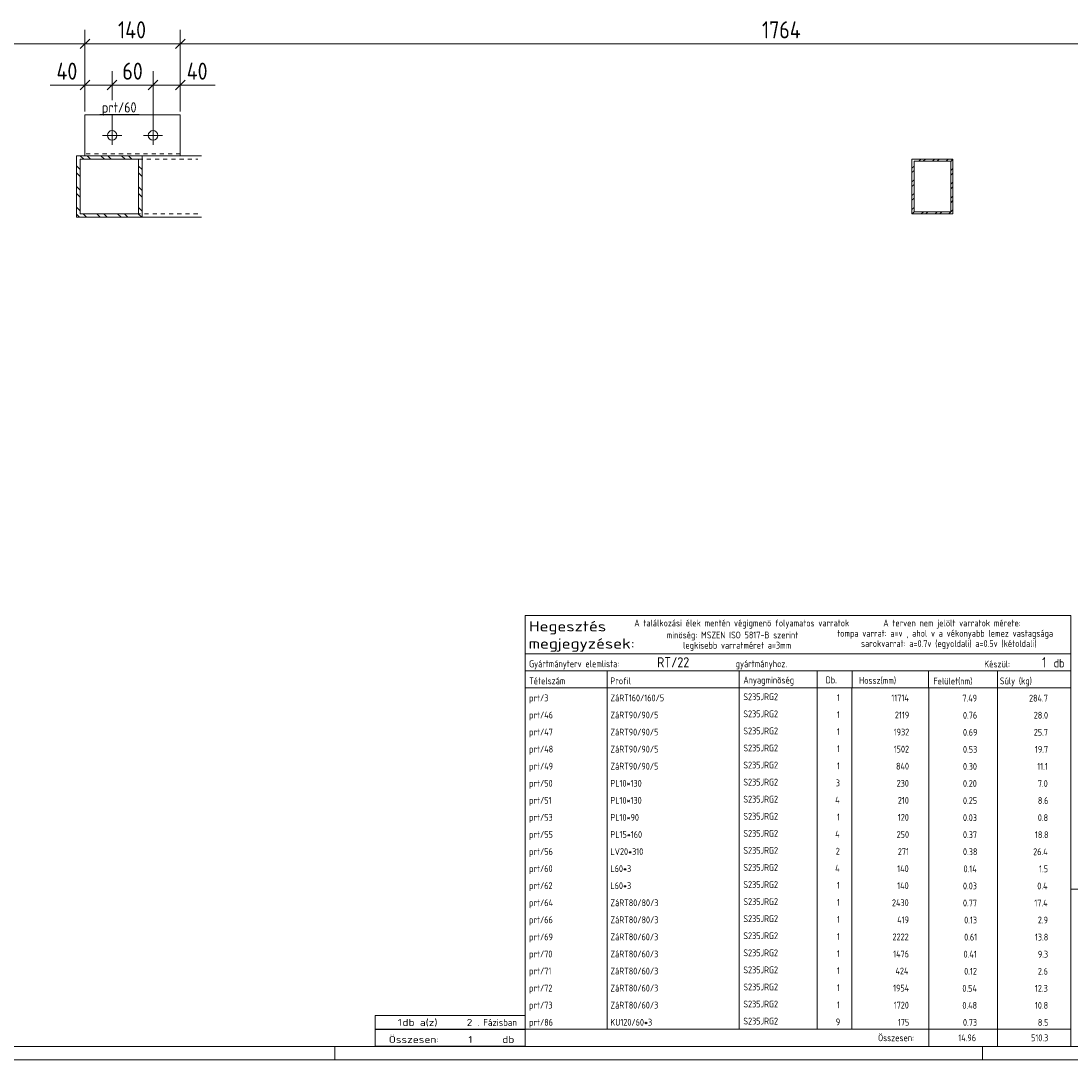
# Model space of a CAD drawing. Header units: millimetres. Extents: x 1 to 1188, y 1 to 840.
# Tile 4 of 6: x 716 to 1024, y 1 to 306. Entities that reach past the tile are written whole.
import ezdxf

# ---------------------------------------------------------------- set-up
doc = ezdxf.new("R2010")
doc.units = ezdxf.units.MM
doc.header["$LTSCALE"] = 0.6
doc.linetypes.add('XKITLINE00', pattern=[0])
doc.linetypes.add('XKITLINE02', pattern=[4, 2, -2])
for name, color, linetype, lineweight in [('Bolt', 7, 'Continuous', 0), ('DrawingSheet', 5, 'Continuous', 0), ('OtherObjectType', 1, 'Continuous', 0), ('Part', 2, 'Continuous', 0), ('PartMark', 3, 'Continuous', 0), ('Z-DIMENSIONS', 1, 'Continuous', 0)]:
    doc.layers.add(name, color=color, linetype=linetype, lineweight=lineweight)
doc.styles.add('ISOCPEUR', font='ISOCPEUR.TTF')

msp = doc.modelspace()

# ---------------------------------------------------------------- linework, layer by layer
at = {"layer": 'Bolt', "color": 3, "linetype": 'XKITLINE00', "lineweight": 0}
for p, q in [((742.71, 269.19), (742.71, 274.79)), ((754.71, 269.19), (754.71, 274.79)), ((745.51, 271.99), (739.91, 271.99)), ((757.51, 271.99), (751.91, 271.99))]:
    msp.add_line(p, q, dxfattribs=at)
for centre in [(742.71, 271.99), (754.71, 271.99)]:
    msp.add_circle(centre, 1.4, dxfattribs=at)
at = {"layer": 'DrawingSheet', "color": 3, "linetype": 'XKITLINE00', "lineweight": 0}
msp.add_line((5, 5), (1184, 5), dxfattribs=at)
at = {"layer": 'DrawingSheet', "color": 2, "linetype": 'XKITLINE00', "lineweight": 0}
for p, q in [((808, 1), (808, 5)), ((998, 1), (998, 5)), ((1, 1), (1188, 1))]:
    msp.add_line(p, q, dxfattribs=at)
at = {"layer": 'OtherObjectType', "color": 7, "linetype": 'XKITLINE00', "lineweight": 0}
for p, q in [((863.84, 120.06), (863.84, 131.31)), ((863.84, 131.31), (1023.84, 131.31)), ((1023.84, 131.31), (1023.84, 120.06)), ((863.84, 120.06), (1023.84, 120.06)), ((863.84, 120.06), (1023.84, 120.06)), ((863.84, 120.06), (863.84, 115.06)), ((1023.84, 120.06), (1023.84, 115.06)), ((863.84, 115.06), (1023.84, 115.06)), ((863.84, 115.06), (863.84, 110.06)), ((887.84, 115.06), (887.84, 110.06)), ((926.61, 110.06), (926.61, 115.06)), ((949.5, 115.06), (949.5, 110.06)), ((959.7, 115.06), (959.7, 110.18)), ((982.15, 115.06), (982.15, 110.06)), ((1002.33, 115.06), (1002.33, 110.06)), ((1023.84, 115.06), (1023.84, 110.06)), ((863.84, 110.06), (1023.84, 110.06)), ((863.84, 110.06), (863.84, 105.06)), ((887.84, 110.06), (887.84, 105.06)), ((926.61, 105.06), (926.61, 110.06)), ((949.5, 110.06), (949.5, 105.06)), ((959.67, 110.05), (959.67, 105.05)), ((982.18, 110.06), (982.18, 105.06)), ((1002.33, 110.06), (1002.33, 105.06)), ((1023.84, 110.06), (1023.84, 105.06)), ((863.84, 105.05), (863.84, 100.05)), ((887.84, 105.05), (887.84, 100.05)), ((926.61, 100.05), (926.61, 105.05)), ((949.5, 105.05), (949.5, 100.05)), ((959.67, 105.05), (959.67, 100.05)), ((982.18, 105.05), (982.18, 100.05)), ((1002.33, 105.05), (1002.33, 100.05)), ((1023.84, 105.05), (1023.84, 100.05)), ((863.84, 100.05), (863.84, 95.05)), ((887.84, 100.05), (887.84, 95.05)), ((926.61, 95.05), (926.61, 100.05)), ((949.5, 100.05), (949.5, 95.05)), ((959.67, 100.05), (959.67, 95.05)), ((982.18, 100.05), (982.18, 95.05)), ((1002.33, 100.05), (1002.33, 95.05)), ((1023.84, 100.05), (1023.84, 95.05)), ((863.84, 95.05), (863.84, 90.05)), ((887.84, 95.05), (887.84, 90.05)), ((926.61, 90.05), (926.61, 95.05)), ((949.5, 95.05), (949.5, 90.05)), ((959.67, 95.05), (959.67, 90.05)), ((982.18, 95.05), (982.18, 90.05)), ((1002.33, 95.05), (1002.33, 90.05)), ((1023.84, 95.05), (1023.84, 90.05)), ((863.84, 90.05), (863.84, 85.05)), ((887.84, 90.05), (887.84, 85.05)), ((926.61, 85.05), (926.61, 90.05)), ((949.5, 90.05), (949.5, 85.05)), ((959.67, 90.04), (959.67, 85.04)), ((982.18, 90.05), (982.18, 85.05)), ((1002.33, 90.05), (1002.33, 85.05)), ((1023.84, 90.05), (1023.84, 85.05)), ((863.84, 85.04), (863.84, 80.04)), ((887.84, 85.04), (887.84, 80.04)), ((926.61, 80.04), (926.61, 85.04)), ((949.5, 85.04), (949.5, 80.04)), ((959.67, 85.04), (959.67, 80.04)), ((982.18, 85.04), (982.18, 80.04)), ((1002.33, 85.04), (1002.33, 80.04)), ((1023.84, 85.04), (1023.84, 80.04)), ((863.84, 80.04), (863.84, 75.04)), ((887.84, 80.04), (887.84, 75.04)), ((926.61, 75.04), (926.61, 80.04)), ((949.5, 80.04), (949.5, 75.04)), ((959.67, 80.04), (959.67, 75.04)), ((982.18, 80.04), (982.18, 75.04)), ((1002.33, 80.04), (1002.33, 75.04)), ((1023.84, 80.04), (1023.84, 75.04)), ((863.84, 75.04), (863.84, 70.04)), ((887.84, 75.04), (887.84, 70.04)), ((926.61, 70.04), (926.61, 75.04)), ((949.5, 75.04), (949.5, 70.04)), ((959.67, 75.03), (959.67, 70.03)), ((982.18, 75.04), (982.18, 70.04)), ((1002.33, 75.04), (1002.33, 70.04)), ((1023.84, 75.04), (1023.84, 70.04)), ((863.84, 70.03), (863.84, 65.03)), ((887.84, 70.03), (887.84, 65.03)), ((926.61, 65.03), (926.61, 70.03)), ((949.5, 70.03), (949.5, 65.03)), ((959.67, 70.03), (959.67, 65.03)), ((982.18, 70.03), (982.18, 65.03)), ((1002.33, 70.03), (1002.33, 65.03)), ((1023.84, 70.03), (1023.84, 65.03)), ((863.84, 65.03), (863.84, 60.03)), ((887.84, 65.03), (887.84, 60.03)), ((926.61, 60.03), (926.61, 65.03)), ((949.5, 65.03), (949.5, 60.03)), ((959.67, 65.03), (959.67, 60.03)), ((982.18, 65.03), (982.18, 60.03)), ((1002.33, 65.03), (1002.33, 60.03)), ((1023.84, 65.03), (1023.84, 60.03)), ((863.84, 60.03), (863.84, 55.03)), ((887.84, 60.03), (887.84, 55.03)), ((926.61, 55.03), (926.61, 60.03)), ((949.5, 60.03), (949.5, 55.03)), ((959.67, 60.03), (959.67, 55.03)), ((982.18, 60.03), (982.18, 55.03)), ((1002.33, 60.03), (1002.33, 55.03)), ((1023.84, 60.03), (1023.84, 55.03)), ((863.84, 55.03), (863.84, 50.03)), ((887.84, 55.03), (887.84, 50.03)), ((926.61, 50.03), (926.61, 55.03)), ((949.5, 55.03), (949.5, 50.03)), ((959.67, 55.02), (959.67, 50.02)), ((982.18, 55.03), (982.18, 50.03)), ((1002.33, 55.03), (1002.33, 50.03)), ((1023.84, 55.03), (1023.84, 50.03)), ((863.84, 50.02), (863.84, 45.02)), ((887.84, 50.02), (887.84, 45.02)), ((926.61, 45.02), (926.61, 50.02)), ((949.5, 50.02), (949.5, 45.02)), ((959.67, 50.02), (959.67, 45.02)), ((982.18, 50.02), (982.18, 45.02)), ((1002.33, 50.02), (1002.33, 45.02)), ((1023.84, 51.05), (1023.84, 6.75)), ((1023.84, 51.05), (1184, 51.05)), ((1023.84, 50.02), (1023.84, 45.02)), ((863.84, 45.02), (863.84, 40.02)), ((887.84, 45.02), (887.84, 40.02)), ((926.61, 40.02), (926.61, 45.02)), ((949.5, 45.02), (949.5, 40.02)), ((959.67, 45.02), (959.67, 40.02)), ((982.18, 45.02), (982.18, 40.02)), ((1002.33, 45.02), (1002.33, 40.02)), ((1023.84, 45.02), (1023.84, 40.02)), ((863.84, 40.02), (863.84, 35.02)), ((887.84, 40.02), (887.84, 35.02)), ((926.61, 35.02), (926.61, 40.02)), ((949.5, 40.02), (949.5, 35.02)), ((959.67, 40.01), (959.67, 35.01)), ((982.18, 40.02), (982.18, 35.02)), ((1002.33, 40.02), (1002.33, 35.02)), ((1023.84, 40.02), (1023.84, 35.02)), ((863.84, 35.01), (863.84, 30.01)), ((887.84, 35.01), (887.84, 30.01)), ((926.61, 30.01), (926.61, 35.01)), ((949.5, 35.01), (949.5, 30.01)), ((959.67, 35.01), (959.67, 30.01)), ((982.18, 35.01), (982.18, 30.01)), ((1002.33, 35.01), (1002.33, 30.01)), ((1023.84, 35.01), (1023.84, 30.01)), ((863.84, 30.01), (863.84, 25.01)), ((887.84, 30.01), (887.84, 25.01)), ((926.61, 25.01), (926.61, 30.01)), ((949.5, 30.01), (949.5, 25.01)), ((959.67, 30.01), (959.67, 25.01)), ((982.18, 30.01), (982.18, 25.01)), ((1002.33, 30.01), (1002.33, 25.01)), ((1023.84, 30.01), (1023.84, 25.01)), ((863.84, 25.01), (863.84, 20.01)), ((887.84, 25.01), (887.84, 20.01)), ((926.61, 20.01), (926.61, 25.01)), ((949.5, 25.01), (949.5, 20.01)), ((959.67, 25.01), (959.67, 20.01)), ((982.18, 25.01), (982.18, 20.01)), ((1002.33, 25.01), (1002.33, 20.01)), ((1023.84, 25.01), (1023.84, 20.01)), ((863.84, 20.01), (863.84, 15.01)), ((887.84, 20.01), (887.84, 15.01)), ((926.61, 15.01), (926.61, 20.01)), ((949.5, 20.01), (949.5, 15.01)), ((959.67, 20), (959.67, 15)), ((982.18, 20.01), (982.18, 15.01)), ((1002.33, 20.01), (1002.33, 15.01)), ((1023.84, 20.01), (1023.84, 15.01)), ((819.84, 10), (819.84, 14)), ((819.84, 14), (863.84, 14)), ((863.84, 15), (863.84, 10)), ((863.84, 10), (863.84, 14)), ((887.84, 15), (887.84, 10)), ((926.61, 10), (926.61, 15)), ((949.5, 15), (949.5, 10)), ((959.67, 15), (959.67, 10)), ((982.18, 15), (982.18, 10)), ((1002.33, 15), (1002.33, 10)), ((1023.84, 15), (1023.84, 10)), ((819.84, 10), (863.84, 10)), ((819.85, 5.02), (819.84, 9.99)), ((819.84, 9.98), (863.74, 9.98)), ((863.84, 10), (1023.84, 10)), ((863.84, 10), (863.84, 5)), ((982.19, 10), (982.19, 5)), ((1002.31, 10), (1002.31, 5)), ((1023.84, 10), (1023.84, 5)), ((819.89, 5.03), (863.79, 5.03)), ((863.84, 5), (1023.84, 5))]:
    msp.add_line(p, q, dxfattribs=at)
at = {"layer": 'Part', "color": 2, "linetype": 'XKITLINE00', "lineweight": 0}
for p, q in [((734.71, 277.99), (734.71, 265.99)), ((734.71, 277.99), (762.71, 277.99)), ((762.71, 277.99), (762.71, 265.99)), ((732.26, 247.99), (732.26, 265.99)), ((758.31, 265.99), (732.26, 265.99)), ((733.34, 248.99), (733.34, 264.99)), ((733.34, 264.99), (750.49, 264.99)), ((750.49, 248.99), (750.49, 264.99)), ((751.56, 247.99), (751.56, 265.99)), ((762.71, 265.99), (758.31, 265.99)), ((768.89, 265.99), (762.71, 265.99)), ((977.28, 248.99), (977.28, 264.99)), ((977.28, 264.99), (989.28, 264.99)), ((989.28, 264.99), (989.28, 248.99)), ((988.68, 264.39), (977.88, 264.39)), ((977.88, 264.39), (977.88, 249.59)), ((988.68, 249.59), (988.68, 264.39)), ((977.88, 249.59), (988.68, 249.59)), ((768.89, 247.99), (732.26, 247.99)), ((750.49, 248.99), (733.34, 248.99)), ((989.28, 248.99), (977.28, 248.99))]:
    msp.add_line(p, q, dxfattribs=at)
at = {"layer": 'Part', "color": 11, "linetype": 'XKITLINE00', "lineweight": 0}
for p, q in [((734.38, 264.99), (733.38, 265.99)), ((736.4, 264.99), (735.4, 265.99)), ((740.44, 264.99), (739.44, 265.99)), ((742.46, 264.99), (741.46, 265.99)), ((746.5, 264.99), (745.5, 265.99)), ((748.52, 264.99), (747.52, 265.99)), ((979.85, 264.99), (979.25, 264.39)), ((981.2, 264.99), (980.6, 264.39)), ((983.89, 264.99), (983.29, 264.39)), ((985.24, 264.99), (984.64, 264.39)), ((987.93, 264.99), (987.33, 264.39)), ((987.93, 264.99), (987.93, 264.99)), ((989.28, 264.99), (988.67, 264.38)), ((989.28, 264.99), (989.28, 264.99)), ((733.34, 261.99), (732.26, 263.06)), ((751.56, 261.95), (750.49, 263.02)), ((977.88, 263.02), (977.28, 262.42)), ((989.28, 262.29), (988.68, 261.69)), ((733.34, 259.97), (732.26, 261.04)), ((751.56, 259.93), (750.49, 261)), ((977.88, 261.67), (977.28, 261.07)), ((977.88, 258.98), (977.28, 258.38)), ((989.28, 260.95), (988.68, 260.35)), ((733.34, 255.93), (732.26, 257)), ((751.56, 255.88), (750.49, 256.96)), ((977.88, 257.63), (977.28, 257.03)), ((989.28, 258.25), (988.68, 257.65)), ((989.28, 256.91), (988.68, 256.31)), ((733.34, 253.91), (732.26, 254.98)), ((751.56, 253.86), (750.49, 254.94)), ((977.88, 254.93), (977.28, 254.33)), ((977.88, 253.59), (977.28, 252.99)), ((989.28, 254.21), (988.68, 253.61)), ((989.28, 252.86), (988.68, 252.26)), ((733.34, 249.86), (732.26, 250.94)), ((751.56, 249.82), (750.49, 250.9)), ((977.88, 250.89), (977.28, 250.29)), ((977.92, 249.59), (977.32, 248.99)), ((980.61, 249.59), (980.01, 248.99)), ((981.96, 249.59), (981.36, 248.99)), ((984.66, 249.59), (984.06, 248.99)), ((986, 249.59), (985.4, 248.99)), ((989.28, 250.17), (988.1, 248.99)), ((733.19, 247.99), (732.26, 248.92)), ((735.21, 247.99), (734.21, 248.99)), ((739.25, 247.99), (738.25, 248.99)), ((741.27, 247.99), (740.27, 248.99)), ((745.32, 247.99), (744.32, 248.99)), ((747.34, 247.99), (746.34, 248.99)), ((751.38, 247.99), (750.38, 248.99))]:
    msp.add_line(p, q, dxfattribs=at)
at = {"layer": 'Part', "color": 7, "linetype": 'XKITLINE02', "lineweight": 0}
for p, q in [((762.71, 266.59), (734.71, 266.59)), ((758.31, 265.99), (734.71, 265.99)), ((750.49, 264.99), (767.81, 264.99)), ((762.71, 265.99), (758.31, 265.99)), ((767.81, 248.99), (750.49, 248.99))]:
    msp.add_line(p, q, dxfattribs=at)
at = {"layer": 'PartMark', "color": 7, "linetype": 'XKITLINE00', "lineweight": 0}
msp.add_line((739.11, 278.09), (750.63, 278.09), dxfattribs=at)
at = {"layer": 'Z-DIMENSIONS', "color": 7, "linetype": 'XKITLINE00', "lineweight": 0}
for p, q in [((734.71, 278.99), (734.71, 302.93)), ((734.71, 278.99), (734.71, 302.93)), ((762.71, 278.99), (762.71, 302.93)), ((762.71, 278.99), (762.71, 302.93)), ((622.58, 298.83), (734.71, 298.83)), ((736.13, 300.24), (733.3, 297.41)), ((736.13, 300.24), (733.3, 297.41)), ((734.71, 298.83), (762.71, 298.83)), ((764.13, 300.24), (761.3, 297.41)), ((764.13, 300.24), (761.3, 297.41)), ((762.71, 298.83), (1115.43, 298.83)), ((734.71, 278.99), (734.71, 290.81)), ((742.71, 282.29), (742.71, 290.81)), ((742.71, 282.29), (742.71, 290.81)), ((754.71, 272.99), (754.71, 290.81)), ((754.71, 272.99), (754.71, 290.81)), ((762.71, 278.99), (762.71, 290.81)), ((734.71, 286.71), (724.52, 286.71)), ((734.71, 286.71), (724.52, 286.71)), ((736.13, 288.13), (733.3, 285.3)), ((734.71, 286.71), (742.71, 286.71)), ((744.13, 288.13), (741.3, 285.3)), ((744.13, 288.13), (741.3, 285.3)), ((742.71, 286.71), (754.71, 286.71)), ((756.13, 288.13), (753.3, 285.3)), ((756.13, 288.13), (753.3, 285.3)), ((754.71, 286.71), (762.71, 286.71)), ((764.13, 288.13), (761.3, 285.3)), ((762.71, 286.71), (772.91, 286.71)), ((762.71, 286.71), (772.91, 286.71)), ((742.71, 272.99), (742.71, 278.09)), ((742.71, 272.99), (742.71, 278.09))]:
    msp.add_line(p, q, dxfattribs=at)
at = {"layer": 'Z-DIMENSIONS', "color": 3}
for p in [(734.71, 298.83), (734.71, 298.83), (762.71, 298.83), (762.71, 298.83), (734.71, 286.71), (742.71, 286.71), (742.71, 286.71), (754.71, 286.71), (754.71, 286.71), (762.71, 286.71)]:
    msp.add_point(p, dxfattribs=at)

# ---------------------------------------------------------------- texts
at = {"layer": 'OtherObjectType', "color": 7, "style": 'ISOCPEUR'}
for s, height, width, p in [('Hegesztés', 3, 1.19, (864.99, 126.62)), ('A találkozási élek mentén végigmenö folyamatos varratok', 2, 0.85, (895.84, 128.06)), ('A terven nem jelölt varratok mérete:', 2, 0.85, (968.86, 128.06)), ('minöség: MSZEN ISO 5817-B szerint', 2, 0.85, (905.34, 124.56)), ('tompa varrat: a=v , ahol v a vékonyabb lemez vastagsága', 2, 0.85, (955.34, 125.06)), ('megjegyzések:', 3, 1.19, (864.84, 121.56)), ('legkisebb varratméret a=3mm', 2, 0.85, (910.16, 121.56)), ('sarokvarrat: a=0.7v (egyoldali) a=0.5v (kétoldali)', 2, 0.85, (962.34, 122.06)), ('Gyártmányterv elemlista:                               gyártmányhoz.', 2, 0.85, (864.99, 116.12)), ('Készül:', 2, 0.85, (998.47, 116.06)), ('db', 2.5, 0.85, (1018.84, 116.06)), ('Tételszám', 2, 0.85, (864.99, 111.12)), ('Profil', 2, 0.85, (888.84, 111.12)), ('Anyagminõség', 2, 0.85, (927.83, 111.34)), ('Db.', 2, 0.85, (951.96, 111.4)), ('Hossz(mm)', 2, 0.85, (961.78, 111.26)), ('Felület(nm)', 2, 0.85, (983.56, 111.06)), ('Súly (kg)', 2, 0.85, (1003.05, 111.12)), ('1', 2, 1.211571, (826.48, 11)), ('db a(z)', 2, 1.211571, (827.84, 11)), ('2', 2, 1.211571, (846.7, 11)), ('. Fázisban', 2, 0.935, (849.84, 11)), ('Összesen:            db', 2, 1.211571, (823.84, 6)), ('1', 2, 1.211571, (847.19, 6)), ('Összesen:', 2, 0.85, (967.33, 6.5))]:
    msp.add_text(s, height=height, dxfattribs=dict(at, width=width)).set_placement(p)
at = {"layer": 'OtherObjectType', "color": 5, "style": 'ISOCPEUR', "width": 0.85}
for s, height, p in [('RT/22', 3, (902.52, 116.06)), ('1', 3, (1015.41, 116.06)), ('prt/3', 2, (864.99, 106.12)), ('ZáRT160/160/5', 2, (888.84, 106.12)), ('S235JRG2', 2, (927.83, 106.46)), ('1', 2, (955.28, 106.22)), ('11714', 2, (971.23, 106.12)), ('7.49', 2, (992.06, 106.05)), ('284.7', 2, (1011.61, 106.05)), ('prt/46', 2, (864.99, 101.11)), ('ZáRT90/90/5', 2, (888.84, 101.11)), ('S235JRG2', 2, (927.83, 101.45)), ('1', 2, (955.28, 101.22)), ('2119', 2, (972.27, 101.11)), ('0.76', 2, (992.23, 101.05)), ('28.0', 2, (1012.99, 101.05)), ('prt/47', 2, (864.99, 96.11)), ('ZáRT90/90/5', 2, (888.84, 96.11)), ('S235JRG2', 2, (927.83, 96.45)), ('1', 2, (955.28, 96.22)), ('1932', 2, (971.92, 96.11)), ('0.69', 2, (992.23, 96.05)), ('25.7', 2, (1012.99, 96.05)), ('prt/48', 2, (864.99, 91.11)), ('ZáRT90/90/5', 2, (888.84, 91.11)), ('S235JRG2', 2, (927.83, 91.45)), ('1', 2, (955.28, 91.22)), ('1502', 2, (971.92, 91.11)), ('0.53', 2, (992.23, 91.05)), ('19.7', 2, (1013.33, 91.05)), ('prt/49', 2, (864.99, 86.11)), ('ZáRT90/90/5', 2, (888.84, 86.11)), ('S235JRG2', 2, (927.83, 86.44)), ('1', 2, (955.28, 86.21)), ('840', 2, (972.61, 86.11)), ('0.30', 2, (992.23, 86.04)), ('11.1', 2, (1014.02, 86.04)), ('prt/50', 2, (864.99, 81.1)), ('PL10*130', 2, (888.84, 81.1)), ('S235JRG2', 2, (927.83, 81.44)), ('3', 2, (954.94, 81.21)), ('230', 2, (972.78, 81.1)), ('0.20', 2, (992.23, 81.04)), ('7.0', 2, (1014.19, 81.04)), ('prt/51', 2, (864.99, 76.1)), ('PL10*130', 2, (888.84, 76.1)), ('S235JRG2', 2, (927.83, 76.44)), ('4', 2, (954.76, 76.21)), ('210', 2, (973.13, 76.1)), ('0.25', 2, (992.23, 76.04)), ('8.6', 2, (1014.19, 76.04)), ('prt/53', 2, (864.99, 71.1)), ('PL10*90', 2, (888.84, 71.1)), ('S235JRG2', 2, (927.83, 71.44)), ('1', 2, (955.28, 71.2)), ('120', 2, (973.13, 71.1)), ('0.03', 2, (992.23, 71.03)), ('0.8', 2, (1014.19, 71.03)), ('prt/55', 2, (864.99, 66.09)), ('PL15*160', 2, (888.84, 66.09)), ('S235JRG2', 2, (927.83, 66.43)), ('4', 2, (954.76, 66.2)), ('250', 2, (972.78, 66.09)), ('0.37', 2, (992.23, 66.03)), ('18.8', 2, (1013.33, 66.03)), ('prt/56', 2, (864.99, 61.09)), ('LV20*310', 2, (888.84, 61.09)), ('S235JRG2', 2, (927.83, 61.43)), ('2', 2, (954.94, 61.2)), ('271', 2, (973.13, 61.09)), ('0.38', 2, (992.23, 61.03)), ('26.4', 2, (1012.82, 61.03)), ('prt/60', 2, (864.99, 56.09)), ('L60*3', 2, (888.84, 56.09)), ('S235JRG2', 2, (927.83, 56.43)), ('4', 2, (954.76, 56.2)), ('140', 2, (972.95, 56.09)), ('0.14', 2, (992.4, 56.03)), ('1.5', 2, (1014.54, 56.03)), ('prt/62', 2, (864.99, 51.09)), ('L60*3', 2, (888.84, 51.09)), ('S235JRG2', 2, (927.83, 51.42)), ('1', 2, (955.28, 51.19)), ('140', 2, (972.95, 51.09)), ('0.03', 2, (992.23, 51.02)), ('0.4', 2, (1014.02, 51.02)), ('prt/64', 2, (864.99, 46.08)), ('ZáRT80/80/3', 2, (888.84, 46.08)), ('S235JRG2', 2, (927.83, 46.42)), ('1', 2, (955.28, 46.19)), ('2430', 2, (971.41, 46.08)), ('0.77', 2, (992.23, 46.02)), ('17.4', 2, (1013.16, 46.02)), ('prt/66', 2, (864.99, 41.08)), ('ZáRT80/80/3', 2, (888.84, 41.08)), ('S235JRG2', 2, (927.83, 41.42)), ('1', 2, (955.28, 41.19)), ('419', 2, (972.95, 41.08)), ('0.13', 2, (992.58, 41.02)), ('2.9', 2, (1014.19, 41.02)), ('prt/69', 2, (864.99, 36.08)), ('ZáRT80/60/3', 2, (888.84, 36.08)), ('S235JRG2', 2, (927.83, 36.42)), ('1', 2, (955.28, 36.18)), ('2222', 2, (971.58, 36.08)), ('0.61', 2, (992.58, 36.01)), ('13.8', 2, (1013.33, 36.01)), ('prt/70', 2, (864.99, 31.07)), ('ZáRT80/60/3', 2, (888.84, 31.07)), ('S235JRG2', 2, (927.83, 31.41)), ('1', 2, (955.28, 31.18)), ('1476', 2, (971.75, 31.07)), ('0.41', 2, (992.4, 31.01)), ('9.3', 2, (1014.19, 31.01)), ('prt/71', 2, (864.99, 26.07)), ('ZáRT80/60/3', 2, (888.84, 26.07)), ('S235JRG2', 2, (927.83, 26.41)), ('1', 2, (955.28, 26.18)), ('424', 2, (972.44, 26.07)), ('0.12', 2, (992.58, 26.01)), ('2.6', 2, (1014.19, 26.01)), ('prt/72', 2, (864.99, 21.07)), ('ZáRT80/60/3', 2, (888.84, 21.07)), ('S235JRG2', 2, (927.83, 21.41)), ('1', 2, (955.28, 21.18)), ('1954', 2, (971.75, 21.07)), ('0.54', 2, (992.06, 21.01)), ('12.3', 2, (1013.33, 21.01)), ('prt/73', 2, (864.99, 16.07)), ('ZáRT80/60/3', 2, (888.84, 16.07)), ('S235JRG2', 2, (927.83, 16.4)), ('1', 2, (955.28, 16.17)), ('1720', 2, (971.92, 16.07)), ('0.48', 2, (992.06, 16)), ('10.8', 2, (1013.33, 16)), ('prt/86', 2, (864.99, 11.06)), ('KU120/60*3', 2, (888.84, 11.06)), ('S235JRG2', 2, (927.83, 11.4)), ('9', 2, (954.94, 11.17)), ('175', 2, (973.13, 11.06)), ('0.73', 2, (992.23, 11)), ('8.5', 2, (1014.19, 11)), ('14.96', 2, (990.86, 6.5)), ('510.3', 2, (1012.2, 6.5))]:
    msp.add_text(s, height=height, dxfattribs=at).set_placement(p)
at = {"layer": 'PartMark', "color": 3, "style": 'ISOCPEUR', "width": 0.85}
msp.add_text('prt/60', height=3, dxfattribs=at).set_placement((739.71, 278.69))
at = {"layer": 'Z-DIMENSIONS', "color": 3, "style": 'ISOCPEUR', "width": 0.85}
for s, p in [('140', (744.42, 300.43)), ('1764', (933.27, 300.43)), ('40', (726.39, 288.31)), ('60', (745.71, 288.31)), ('40', (764.59, 288.31))]:
    msp.add_text(s, height=5, dxfattribs=at).set_placement(p)

doc.saveas('drawing.dxf')
